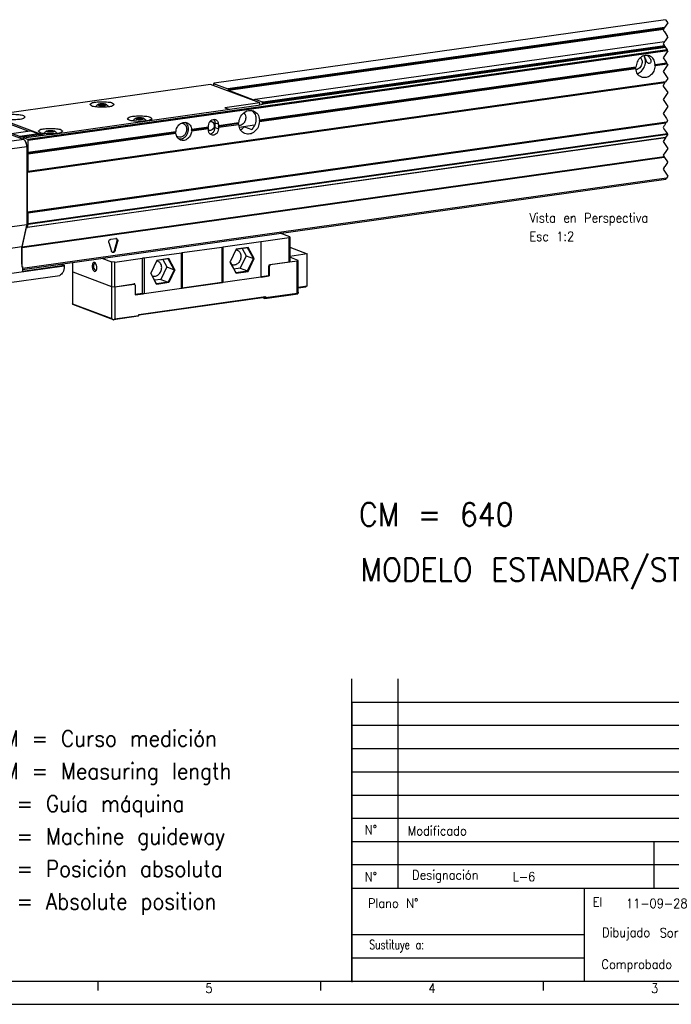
# Model space of a CAD drawing. Header units: inches. Extents: x -235 to 1816, y -109 to 485.
# Tile 10 of 25: x 343 to 484, y -109 to 103. Entities that reach past the tile are written whole.
import ezdxf

# ---------------------------------------------------------------- set-up
doc = ezdxf.new("R2010")
doc.units = ezdxf.units.IN
doc.layers.add('1', color=7, linetype='Continuous')
doc.styles.add('CONVERTER_11', font='txt.shx', dxfattribs={"width": 0.9})
doc.styles.add('CONVERTER_13', font='txt.shx', dxfattribs={"width": 0.72})

# ---------------------------------------------------------------- blocks, each defined once
blk = doc.blocks.new('A', base_point=(270.5, 214.12))
at = {"layer": '1', "color": 2, "insert": (337.018, -89.994), "char_height": 3.5, "attachment_point": 7, "line_spacing_factor": 1.20048, "style": 'CONVERTER_11'}
blk.add_mtext('CM = Curso medición\\PCM = Measuring length\\PG = Guía máquina\\PG = Machine guideway\\PP = Posición absoluta\\PP = Absolute position', dxfattribs=at)
blk = doc.blocks.new('L-6_CABEZA__12', base_point=(709.33, 76.01))
at = {"color": 7, "linetype": 'Continuous'}
for p, q in [((790.67, 109.66), (802.61, 111.34)), ((802.94, 111.66), (798.79, 113.22)), ((802.61, 111.34), (802.94, 111.66)), ((802.61, 100.78), (802.61, 111.34)), ((802.94, 111.66), (802.94, 101.1)), ((756.54, 104.87), (773.6, 107.27)), ((773.6, 107.27), (774.29, 107.23)), ((773.6, 107.27), (773.6, 92.04)), ((790.5, 109.51), (774.29, 107.23)), ((774.29, 92), (774.29, 107.23)), ((779.78, 106.35), (777.19, 100.87)), ((784.82, 106.99), (779.75, 106.28)), ((785.01, 107.08), (779.78, 106.35)), ((782.39, 106.65), (784.08, 103.54)), ((787.26, 102.35), (784.73, 106.98)), ((787.62, 102.29), (785.01, 107.08)), ((790.67, 109.66), (790.5, 109.51)), ((790.5, 109.51), (790.5, 94.28)), ((790.67, 94.43), (790.67, 109.66)), ((802.94, 107.16), (810.46, 104.33)), ((722, 102.43), (726.15, 100.87)), ((727.53, 100.79), (739.47, 102.47)), ((739.47, 87.24), (739.47, 102.47)), ((740.16, 102.43), (739.47, 102.47)), ((756.37, 104.71), (740.16, 102.43)), ((740.16, 102.43), (740.16, 87.2)), ((750.69, 102.2), (745.62, 101.49)), ((750.88, 102.29), (745.65, 101.55)), ((748.26, 101.86), (749.95, 98.75)), ((753.13, 97.55), (750.61, 102.19)), ((753.49, 97.49), (750.88, 102.29)), ((756.54, 104.87), (756.37, 104.71)), ((756.37, 89.48), (756.37, 104.71)), ((756.54, 104.87), (756.54, 89.64)), ((784.08, 103.54), (781.54, 98.18)), ((784.08, 103.54), (787.26, 102.35)), ((784.72, 96.98), (787.26, 102.35)), ((785.01, 96.76), (787.62, 102.29)), ((810.46, 104.33), (802.94, 103.27)), ((806.49, 101.53), (802.94, 102.86)), ((810.46, 90.61), (810.46, 104.33)), ((709.46, 96.59), (709.46, 100.67)), ((726.15, 100.87), (726.15, 90.31)), ((727.53, 100.79), (726.15, 100.87)), ((727.53, 90.23), (727.53, 100.79)), ((745.65, 101.55), (743.06, 96.08)), ((749.95, 98.75), (747.41, 93.38)), ((749.95, 98.75), (753.13, 97.55)), ((753.13, 97.55), (750.59, 92.18)), ((753.49, 97.49), (750.88, 91.97)), ((777.19, 100.87), (777.17, 100.82)), ((777.17, 100.82), (779.78, 96.03)), ((777.19, 100.87), (779.74, 96.18)), ((781.54, 98.18), (778.86, 97.8)), ((781.54, 98.18), (784.72, 96.98)), ((793.87, 99.56), (793.86, 99.07)), ((793.86, 94.88), (793.86, 99.07)), ((793.86, 99.07), (794, 99.02)), ((794.29, 99.62), (793.87, 99.56)), ((794.42, 99.57), (794, 99.02)), ((794, 99.02), (794, 94.83)), ((802.61, 100.78), (794.29, 99.62)), ((794.29, 99.62), (794.42, 99.57)), ((806.16, 101.22), (794.42, 99.57)), ((802.61, 100.78), (802.94, 101.1)), ((806.16, 101.22), (806.49, 101.53)), ((806.16, 87.49), (806.16, 101.22)), ((806.49, 87.81), (806.49, 101.53)), ((709.46, 96.76), (709.33, 96.64)), ((709.33, 96.64), (709.33, 82.91)), ((709.33, 96.64), (709.46, 96.59)), ((709.46, 96.59), (726.15, 90.31)), ((743.06, 96.08), (743.04, 96.03)), ((745.65, 91.23), (743.04, 96.03)), ((745.61, 91.38), (743.06, 96.08)), ((747.41, 93.38), (744.73, 93)), ((747.41, 93.38), (750.59, 92.18)), ((790.5, 94.28), (774.29, 92)), ((779.69, 96.27), (784.72, 96.98)), ((779.78, 96.03), (785.01, 96.76)), ((790.58, 94.36), (790.5, 94.28)), ((790.58, 94.36), (794, 94.83)), ((790.58, 94.36), (790.67, 94.43)), ((793.86, 94.88), (790.67, 94.43)), ((794, 94.83), (793.86, 94.88)), ((726.15, 90.31), (727.53, 90.23)), ((726.15, 90.31), (726.28, 90.26)), ((726.28, 76.54), (726.28, 90.26)), ((726.28, 90.26), (727.66, 90.18)), ((727.53, 90.23), (735.85, 91.4)), ((727.66, 90.18), (735.98, 91.35)), ((727.66, 90.18), (727.66, 76.46)), ((736.27, 91.46), (735.85, 91.4)), ((735.85, 91.4), (735.98, 91.35)), ((736.4, 90.93), (735.98, 91.35)), ((736.27, 91.06), (736.27, 91.46)), ((736.4, 90.93), (736.4, 86.74)), ((756.37, 89.48), (740.16, 87.2)), ((750.59, 92.18), (745.56, 91.48)), ((750.88, 91.97), (745.65, 91.23)), ((756.46, 89.56), (756.37, 89.48)), ((756.46, 89.56), (773.95, 92.02)), ((756.46, 89.56), (756.54, 89.64)), ((773.6, 92.04), (756.54, 89.64)), ((773.6, 92.04), (773.95, 92.02)), ((774.29, 92), (773.95, 92.02)), ((806.49, 90.05), (810.46, 90.61)), ((806.49, 89.7), (809.78, 90.16)), ((810.46, 90.61), (809.78, 90.16)), ((739.47, 87.24), (736.4, 86.81)), ((736.4, 86.74), (739.82, 87.22)), ((737.9, 78.29), (792.5, 85.96)), ((792.24, 85.57), (737.9, 77.94)), ((739.47, 87.24), (739.82, 87.22)), ((740.16, 87.2), (739.82, 87.22)), ((791.49, 85.47), (792.24, 85.19)), ((792.24, 85.19), (806.32, 87.16)), ((792.24, 85.57), (792.5, 85.96)), ((792.5, 85.57), (792.24, 85.19)), ((792.5, 85.57), (806.16, 87.49)), ((792.5, 85.96), (792.5, 85.57)), ((806.16, 87.49), (806.32, 87.16)), ((806.49, 87.81), (806.32, 87.16)), ((709.33, 82.91), (726.28, 76.54)), ((709.5, 82.58), (709.33, 82.91)), ((726.97, 76.01), (709.5, 82.58)), ((726.28, 76.54), (726.97, 76.01)), ((737.64, 77.51), (726.97, 76.01)), ((726.97, 76.01), (727.66, 76.46)), ((727.66, 76.46), (737.9, 77.9)), ((737.64, 77.51), (737.9, 77.9)), ((737.9, 77.9), (737.9, 78.29))]:
    blk.add_line(p, q, dxfattribs=at)
for centre, radius, start, end in [((784.74, 107.4), 0.412, 280.5282, 310.0126), ((750.61, 102.6), 0.412, 280.5282, 310.0126), ((779.41, 96.01), 0.37, 2.3911, 26.8973), ((745.28, 91.22), 0.37, 2.3911, 26.8973)]:
    blk.add_arc(centre, radius, start, end, dxfattribs=at)
for points, knots in [([(780.2, 106.01), (780.63, 105.74), (781.54, 105.18), (782.02, 103.51), (781.76, 101.79), (780.83, 100.34), (779.39, 99.41), (778.36, 99.56), (777.86, 99.63)], [0, 0, 0, 0, 1.483295, 3.100871, 4.842432, 6.583992, 8.172213, 9.627912, 9.627912, 9.627912, 9.627912]), ([(779.69, 106.14), (779.78, 106.13), (779.95, 106.1), (780.12, 106.04), (780.2, 106.01)], [0, 0, 0, 0, 0.2631897, 0.5272352, 0.5272352, 0.5272352, 0.5272352]), ([(787.26, 102.35), (787.31, 102.33), (787.43, 102.3), (787.55, 102.29), (787.62, 102.29)], [0, 0, 0, 0, 0.1549403, 0.3645464, 0.3645464, 0.3645464, 0.3645464]), ([(719.21, 100.39), (718.95, 100.55), (718.4, 100.89), (717.77, 99.76), (717.84, 98.61), (718.09, 97.48), (719, 96.57), (719.44, 97.05), (719.65, 97.27)], [0, 0, 0, 0, 0.77592, 1.671477, 3.00164, 4.331803, 5.22736, 6.00328, 6.00328, 6.00328, 6.00328]), ([(718.98, 100.33), (718.79, 100.17), (718.3, 99.75), (718.39, 98.68), (718.6, 97.63), (719.18, 97.37), (719.41, 97.26)], [0, 0, 0, 0, 0.718097, 1.837886, 2.957676, 3.675773, 3.675773, 3.675773, 3.675773]), ([(719.35, 100.22), (719.29, 100.26), (719.18, 100.33), (719.04, 100.33), (718.98, 100.33)], [0, 0, 0, 0, 0.2091486, 0.3945931, 0.3945931, 0.3945931, 0.3945931]), ([(719.87, 98.37), (719.84, 98.76), (719.79, 99.49), (719.39, 100.11), (719.21, 100.39)], [0, 0, 0, 0, 1.162215, 2.160109, 2.160109, 2.160109, 2.160109]), ([(719.41, 97.26), (719.47, 97.28), (719.6, 97.32), (719.69, 97.42), (719.73, 97.47)], [0, 0, 0, 0, 0.1853917, 0.3944685, 0.3944685, 0.3944685, 0.3944685]), ([(719.65, 97.27), (719.71, 97.43), (719.85, 97.78), (719.86, 98.16), (719.87, 98.37)], [0, 0, 0, 0, 0.519889, 1.125837, 1.125837, 1.125837, 1.125837]), ([(743.74, 94.83), (744.2, 94.76), (745.18, 94.61), (746.56, 95.43), (747.56, 96.76), (747.71, 97.88), (747.78, 98.44)], [0, 0, 0, 0, 1.385505, 2.888888, 4.541478, 6.212588, 6.212588, 6.212588, 6.212588]), ([(746.07, 101.22), (745.99, 101.25), (745.82, 101.3), (745.64, 101.33), (745.56, 101.35)], [0, 0, 0, 0, 0.2675836, 0.5334554, 0.5334554, 0.5334554, 0.5334554]), ([(747.78, 98.44), (747.7, 99.07), (747.56, 100.26), (746.55, 100.91), (746.07, 101.22)], [0, 0, 0, 0, 1.789135, 3.412567, 3.412567, 3.412567, 3.412567]), ([(753.13, 97.55), (753.18, 97.54), (753.3, 97.51), (753.42, 97.5), (753.49, 97.49)], [0, 0, 0, 0, 0.1549403, 0.3645464, 0.3645464, 0.3645464, 0.3645464]), ([(784.72, 96.98), (784.77, 96.95), (784.87, 96.9), (784.96, 96.81), (785.01, 96.76)], [0, 0, 0, 0, 0.1524098, 0.3588668, 0.3588668, 0.3588668, 0.3588668]), ([(750.88, 91.97), (750.83, 92.02), (750.75, 92.1), (750.64, 92.16), (750.59, 92.18)], [0, 0, 0, 0, 0.206457, 0.3588668, 0.3588668, 0.3588668, 0.3588668])]:
    blk.add_open_spline(points, degree=3, knots=knots, dxfattribs=at)
blk = doc.blocks.new('L-6_PERFIL__14', base_point=(638.92, 89.04))
at = {"color": 7, "linetype": 'Continuous'}
for p, q in [((964.73, 205.08), (770.31, 177.75)), ((964.28, 201.71), (776.29, 175.29)), ((776.42, 175), (964.05, 201.37)), ((776.55, 174.71), (963.82, 201.03)), ((788.03, 170.88), (964.23, 195.64)), ((965.34, 192.16), (690.17, 153.49)), ((690.3, 153.2), (965.53, 191.88)), ((964.73, 193.08), (791.41, 168.73)), ((964.23, 193.82), (791.46, 169.55)), ((791.54, 169.25), (964.42, 193.54)), ((960.25, 185.83), (965.11, 186.51)), ((789.75, 161.66), (951.74, 184.42)), ((951.9, 184.66), (789.9, 161.89)), ((789.9, 161.31), (951.9, 184.07)), ((960.1, 185.6), (965.23, 186.32)), ((965.46, 185.98), (960.25, 185.25)), ((690.03, 139.43), (964.46, 177.99)), ((690.2, 139.62), (964.59, 178.18)), ((964.72, 178.38), (690.3, 139.82)), ((768.84, 177.26), (674.13, 163.95)), ((789.96, 169.31), (768.84, 177.26)), ((770.31, 177.75), (770.15, 177.61)), ((770.15, 177.61), (776.29, 175.29)), ((770.15, 177.61), (770.15, 176.76)), ((776.55, 174.71), (787.77, 170.49)), ((787.77, 170.49), (787.8, 170.49)), ((787.99, 170.89), (788.03, 170.88)), ((788.03, 170.88), (791.03, 169.75)), ((791.03, 169.75), (791.03, 168.55)), ((789.37, 168.17), (701.06, 155.76)), ((720.58, 168.49), (721.31, 168.8)), ((721.38, 168.19), (720.58, 168.49)), ((721.31, 168.8), (722.85, 168.81)), ((721.31, 168.8), (721.31, 168.21)), ((722.91, 168.2), (721.38, 168.19)), ((722.85, 168.81), (722.85, 168.19)), ((722.85, 168.81), (723.65, 168.5)), ((723.65, 168.5), (722.91, 168.2)), ((789.96, 169.31), (775.03, 167.21)), ((775.03, 167.21), (777.07, 166.45)), ((789.96, 168.27), (789.96, 169.31)), ((791.45, 168.74), (791.41, 168.73)), ((791.54, 169.25), (791.54, 168.75)), ((665.44, 162.13), (688.39, 153.49)), ((674.13, 163.95), (695.41, 155.94)), ((690.23, 157.15), (679.71, 161.1)), ((690.03, 122.4), (965.18, 161.06)), ((965.13, 160.99), (690.17, 122.35)), ((736.75, 162.5), (737.48, 162.81)), ((737.55, 162.2), (736.75, 162.5)), ((737.48, 162.81), (739.01, 162.82)), ((737.48, 162.23), (737.48, 162.81)), ((739.08, 162.21), (737.55, 162.2)), ((739.01, 162.82), (739.01, 162.21)), ((739.01, 162.82), (739.81, 162.52)), ((739.81, 162.52), (739.08, 162.21)), ((683.12, 156.14), (691.19, 157.27)), ((690.3, 122.06), (964.9, 160.64)), ((753.87, 156.83), (690.3, 147.9)), ((694.19, 156.15), (691.19, 157.27)), ((698.35, 157.01), (699.09, 157.32)), ((699.15, 156.71), (698.35, 157.01)), ((699.09, 157.32), (700.62, 157.33)), ((699.09, 157.32), (699.09, 156.74)), ((700.69, 156.72), (699.15, 156.71)), ((700.62, 157.33), (700.62, 156.72)), ((700.62, 157.33), (701.42, 157.03)), ((701.42, 157.03), (700.69, 156.72)), ((760.53, 157.55), (767.78, 158.57)), ((760.68, 157.79), (760.53, 157.55)), ((767.94, 158.81), (760.68, 157.79)), ((760.68, 157.2), (767.94, 158.22)), ((767.78, 158.57), (767.94, 158.81)), ((767.94, 158.22), (767.78, 158.57)), ((767.94, 158.81), (767.94, 159.49)), ((767.94, 157.54), (767.94, 158.22)), ((770.8, 158.67), (770.8, 160.62)), ((772.2, 160.09), (770.8, 160.62)), ((770.8, 158.67), (772.2, 158.14)), ((780.79, 160.4), (772.05, 159.17)), ((772.2, 159.41), (772.05, 159.17)), ((772.05, 159.17), (772.2, 158.82)), ((780.96, 160.64), (772.2, 159.41)), ((772.2, 160.09), (772.2, 159.41)), ((772.2, 158.82), (780.96, 160.05)), ((772.2, 158.82), (772.2, 158.14)), ((787.8, 159.66), (781.19, 158.74)), ((783.42, 159.03), (781.19, 158.71)), ((783.42, 159.03), (786.55, 157.85)), ((688.39, 153.49), (670.47, 150.98)), ((686.64, 154.82), (683.12, 156.14)), ((694.79, 155.96), (686.64, 154.82)), ((686.78, 154.52), (694.97, 155.68)), ((686.78, 154.1), (686.78, 154.52)), ((688.08, 154.03), (688.08, 153.61)), ((688.21, 154.23), (688.17, 154.23)), ((688.21, 154.23), (697.98, 155.6)), ((690.17, 153.49), (688.21, 154.23)), ((964.64, 154.26), (689.89, 115.65)), ((964.71, 154.37), (689.97, 115.76)), ((690.14, 147.66), (753.7, 156.59)), ((690.29, 117.15), (965.56, 155.83)), ((690.3, 147.31), (753.87, 156.25)), ((965.51, 155.91), (690.3, 117.24)), ((690.3, 147.9), (690.3, 153.2)), ((694.97, 155.18), (694.97, 155.68)), ((695.41, 155.94), (695.41, 155.24)), ((756.62, 153.86), (755.17, 153.65)), ((671.78, 148.05), (689.7, 150.57)), ((689.69, 150.71), (689.78, 150.72)), ((689.7, 150.57), (689.7, 117)), ((689.78, 150.72), (689.78, 117.23)), ((687.69, 107.14), (964.13, 145.98)), ((964.07, 146.06), (687.7, 107.22)), ((690.3, 147.9), (690.14, 147.66)), ((690.3, 147.31), (690.14, 147.66)), ((690.3, 139.82), (690.3, 147.31)), ((965.11, 136.96), (687.85, 98)), ((687.85, 97.63), (964.84, 136.55)), ((690.03, 122.4), (690.03, 139.43)), ((690.13, 139.63), (690.17, 139.62)), ((690.17, 139.62), (690.2, 139.62)), ((690.17, 122.35), (690.03, 122.4)), ((690.3, 117.24), (690.3, 122.06)), ((664.95, 113.52), (689.7, 117)), ((689.7, 117), (687.51, 107.31)), ((689.78, 117.23), (687.59, 107.55)), ((687.7, 107.22), (689.63, 115.62)), ((689.89, 115.65), (689.63, 115.62)), ((689.78, 117.23), (689.7, 117.22)), ((689.97, 115.76), (690.29, 117.15)), ((690.29, 117.15), (690.3, 117.24)), ((725.87, 110.64), (728, 110.94)), ((687.51, 107.31), (669.59, 104.79)), ((687.51, 107.31), (687.51, 98.84)), ((687.59, 107.55), (687.56, 107.54)), ((687.59, 99.96), (687.59, 107.55)), ((687.69, 107.14), (687.7, 107.22)), ((687.69, 98.95), (687.69, 107.14)), ((725.06, 109.26), (726.12, 105.52)), ((727.49, 105.85), (728.56, 109.89)), ((727.75, 105.75), (728.82, 109.79)), ((728.82, 109.79), (728.56, 109.89)), ((727.49, 105.85), (727.75, 105.75)), ((705.76, 99.07), (662.76, 93.03)), ((687.51, 99.95), (687.59, 99.96)), ((687.51, 99.02), (687.69, 98.95)), ((687.51, 98.84), (687.85, 98.89)), ((687.69, 98.95), (687.85, 98.89)), ((687.85, 96.94), (705.76, 99.46)), ((687.85, 98.89), (687.85, 96.94)), ((704.44, 99.96), (705.76, 99.46)), ((705.76, 99.46), (705.76, 99.07)), ((660.85, 89.06), (703.85, 95.1))]:
    blk.add_line(p, q, dxfattribs=at)
at = {"color": 12, "linetype": 'Continuous'}
for p, q in [((965.62, 203.74), (964.28, 201.71)), ((964.73, 205.08), (965.62, 203.74)), ((963.82, 201.03), (963.62, 200.74)), ((963.62, 200.74), (963.68, 200.65)), ((963.68, 200.65), (964.02, 200.15)), ((964.05, 201.37), (963.82, 201.03)), ((964.02, 200.15), (964.05, 200.1)), ((964.05, 201.37), (964.28, 201.71)), ((964.05, 200.1), (965.25, 198.3)), ((963.96, 195.24), (963.62, 194.74)), ((963.97, 195.25), (963.96, 195.24)), ((964.23, 195.64), (963.97, 195.25)), ((964.24, 195.65), (964.23, 195.64)), ((964.48, 196.02), (964.24, 195.65)), ((965.62, 197.74), (964.48, 196.02)), ((965.25, 198.3), (965.52, 197.89)), ((965.6, 197.77), (965.52, 197.89)), ((965.6, 197.77), (965.62, 197.74)), ((963.62, 194.74), (964.23, 193.82)), ((965.62, 191.74), (963.62, 188.74)), ((964.42, 193.54), (964.23, 193.82)), ((964.42, 193.54), (964.73, 193.08)), ((964.73, 193.08), (965.34, 192.16)), ((965.34, 192.16), (965.4, 192.07)), ((965.49, 191.94), (965.4, 192.07)), ((965.53, 191.88), (965.49, 191.94)), ((965.53, 191.88), (965.62, 191.74)), ((963.62, 188.74), (964.64, 187.21)), ((964.64, 187.21), (965.11, 186.51)), ((965.11, 186.51), (965.23, 186.32)), ((965.62, 185.74), (963.62, 182.74)), ((963.62, 182.74), (965.62, 179.74)), ((965.23, 186.32), (965.46, 185.98)), ((965.46, 185.98), (965.62, 185.74)), ((964.46, 177.99), (963.62, 176.74)), ((964.59, 178.18), (964.46, 177.99)), ((964.59, 178.18), (964.6, 178.2)), ((964.6, 178.2), (964.72, 178.38)), ((965.62, 179.74), (964.72, 178.38)), ((963.62, 176.74), (963.73, 176.57)), ((965.62, 173.74), (963.62, 170.74)), ((963.73, 176.57), (963.75, 176.55)), ((963.75, 176.55), (965.62, 173.74)), ((963.62, 170.74), (965.62, 167.74)), ((965.62, 167.74), (963.62, 164.74)), ((963.62, 164.74), (965.07, 162.57)), ((965.13, 160.99), (964.9, 160.64)), ((965.07, 162.57), (965.4, 162.07)), ((965.18, 161.06), (965.13, 160.99)), ((965.38, 161.37), (965.18, 161.06)), ((965.44, 161.46), (965.38, 161.37)), ((965.43, 162.03), (965.4, 162.07)), ((965.43, 162.03), (965.62, 161.74)), ((965.62, 161.74), (965.44, 161.46)), ((963.98, 159.27), (963.62, 158.74)), ((963.62, 158.74), (964.3, 157.72)), ((963.98, 159.27), (964.07, 159.41)), ((964.2, 159.6), (964.07, 159.41)), ((964.21, 159.61), (964.2, 159.6)), ((964.9, 160.64), (964.21, 159.61)), ((964.3, 157.72), (965.51, 155.91)), ((964.64, 154.26), (963.62, 152.74)), ((963.62, 152.74), (965.62, 149.74)), ((964.71, 154.37), (964.64, 154.26)), ((964.78, 154.47), (964.71, 154.37)), ((964.89, 154.63), (964.78, 154.47)), ((965.62, 155.74), (964.89, 154.63)), ((965.56, 155.83), (965.51, 155.91)), ((965.56, 155.83), (965.62, 155.74)), ((964.77, 148.44), (963.62, 146.74)), ((965.62, 149.74), (964.77, 148.44)), ((963.62, 146.74), (964.07, 146.06)), ((964.07, 146.06), (964.13, 145.98)), ((964.13, 145.98), (964.23, 145.83)), ((964.29, 145.73), (964.23, 145.83)), ((964.29, 145.73), (965.51, 143.91)), ((964.18, 141.57), (963.62, 140.74)), ((963.62, 140.74), (965.62, 137.74)), ((964.18, 141.57), (964.41, 141.92)), ((965.54, 143.6), (964.41, 141.92)), ((965.51, 143.91), (965.62, 143.74)), ((965.62, 143.74), (965.54, 143.6)), ((964.84, 136.55), (965.11, 136.96)), ((965.62, 137.74), (965.11, 136.96))]:
    blk.add_line(p, q, dxfattribs=at)
at = {"color": 7, "linetype": 'Continuous'}
for centre, radius, start, end in [((790.24, 167.55), 2.35, 58.5294, 70.3413), ((722.11, 165.25), 3.72, 113.1175, 141.0165), ((722.11, 165.25), 3.72, 38.9838, 66.8872), ((738.28, 159.27), 3.72, 113.1175, 142.7148), ((738.28, 159.27), 3.72, 37.2856, 66.8872), ((699.89, 153.78), 3.72, 113.1346, 141.0194), ((699.89, 153.78), 3.72, 38.9838, 66.8848), ((696.05, 161.21), 5.39, 249.7781, 256.5277), ((689.72, 115.63), 0.0967, 36.1095, 92.8539), ((689.88, 115.75), 0.0967, 216.1095, 272.8539), ((728.11, 110.23), 0.716, 69.659, 98.2691)]:
    blk.add_arc(centre, radius, start, end, dxfattribs=at)
for points, knots in [([(957.8, 189.54), (957.13, 189.66), (955.75, 189.91), (953.77, 188.8), (952.31, 186.98), (952.04, 185.44), (951.9, 184.66)], [0, 0, 0, 0, 1.973962, 4.107375, 6.408425, 8.750096, 8.750096, 8.750096, 8.750096]), ([(953.97, 188.77), (954.18, 188.4), (954.64, 187.63), (954.6, 186.01), (953.82, 184.24), (952.57, 183.72), (951.97, 183.47)], [0, 0, 0, 0, 1.261319, 2.653249, 4.710979, 6.60228, 6.60228, 6.60228, 6.60228]), ([(952.54, 181.9), (952.86, 182.03), (953.52, 182.29), (954.74, 183.26), (955.88, 185.02), (956.18, 187.1), (955.91, 188.64), (955.59, 189.27), (955.43, 189.57)], [0, 0, 0, 0, 1.024419, 2.110527, 4.620423, 7.130318, 8.21646, 9.24091, 9.24091, 9.24091, 9.24091]), ([(957.71, 186.23), (957.65, 186.23), (957.54, 186.22), (957.29, 186.29), (956.98, 186.52), (956.68, 186.94), (956.44, 187.4), (956.24, 187.86), (956.07, 188.28), (955.92, 188.68), (955.77, 189.04), (955.64, 189.34), (955.56, 189.52), (955.52, 189.6)], [0, 0, 0, 0, 0.165771, 0.338712, 0.763926, 1.280655, 1.885609, 2.327561, 2.784731, 3.232748, 3.632303, 3.944452, 4.215232, 4.215232, 4.215232, 4.215232]), ([(956.71, 189.75), (956.83, 189.67), (957.08, 189.5), (957.47, 189.17), (957.87, 188.73), (958.18, 188.24), (958.35, 187.79), (958.42, 187.42), (958.41, 187.06), (958.31, 186.7), (958.1, 186.37), (957.83, 186.28), (957.71, 186.23)], [0, 0, 0, 0, 0.445088, 0.893871, 1.5437, 2.221786, 2.609381, 2.995512, 3.350634, 3.668606, 4.098845, 4.482148, 4.482148, 4.482148, 4.482148]), ([(960.25, 185.83), (960.1, 186.67), (959.83, 188.27), (958.46, 189.13), (957.8, 189.54)], [0, 0, 0, 0, 2.424005, 4.637799, 4.637799, 4.637799, 4.637799]), ([(951.74, 184.42), (951.74, 184.43), (951.76, 184.45), (951.78, 184.48), (951.8, 184.51), (951.82, 184.54), (951.84, 184.57), (951.86, 184.6), (951.88, 184.63), (951.89, 184.65), (951.9, 184.66)], [0, 0, 0, 0, 0.0351958, 0.0705588, 0.1060869, 0.1417779, 0.1776297, 0.2136399, 0.2498062, 0.2861265, 0.2861265, 0.2861265, 0.2861265]), ([(951.9, 184.07), (951.89, 184.1), (951.86, 184.16), (951.82, 184.25), (951.78, 184.33), (951.75, 184.39), (951.74, 184.42)], [0, 0, 0, 0, 0.0969652, 0.1936967, 0.2879738, 0.3864052, 0.3864052, 0.3864052, 0.3864052]), ([(954.35, 180.37), (953.69, 180.77), (952.32, 181.63), (952.04, 183.23), (951.9, 184.07)], [0, 0, 0, 0, 2.213795, 4.6378, 4.6378, 4.6378, 4.6378]), ([(960.25, 185.25), (960.11, 184.47), (959.84, 182.92), (958.38, 181.1), (956.4, 179.99), (955.01, 180.24), (954.35, 180.37)], [0, 0, 0, 0, 2.341671, 4.642722, 6.776135, 8.750097, 8.750097, 8.750097, 8.750097]), ([(960.1, 185.6), (960.1, 185.61), (960.12, 185.63), (960.14, 185.66), (960.16, 185.69), (960.17, 185.71), (960.19, 185.74), (960.21, 185.77), (960.23, 185.8), (960.24, 185.82), (960.25, 185.83)], [0, 0, 0, 0, 0.0350306, 0.069898, 0.1046, 0.1391346, 0.1734998, 0.2076936, 0.241714, 0.2755592, 0.2755592, 0.2755592, 0.2755592]), ([(960.25, 185.25), (960.24, 185.28), (960.21, 185.33), (960.17, 185.42), (960.14, 185.51), (960.11, 185.57), (960.1, 185.6)], [0, 0, 0, 0, 0.095052, 0.1904163, 0.2879718, 0.3820305, 0.3820305, 0.3820305, 0.3820305]), ([(776.29, 175.29), (776.33, 175.26), (776.41, 175.18), (776.42, 175.07), (776.42, 175)], [0, 0, 0, 0, 0.1404466, 0.3307002, 0.3307002, 0.3307002, 0.3307002]), ([(776.42, 175), (776.43, 174.94), (776.44, 174.82), (776.52, 174.74), (776.55, 174.71)], [0, 0, 0, 0, 0.1902536, 0.3307002, 0.3307002, 0.3307002, 0.3307002]), ([(716.86, 168.6), (717.08, 168.82), (717.74, 169.5), (718.71, 169.58), (719.37, 169.63)], [0, 0, 0, 0, 0.893617, 2.786319, 2.786319, 2.786319, 2.786319]), ([(719.37, 169.63), (720.26, 169.72), (722.03, 169.89), (724.42, 169.66), (726.42, 169.53), (727.13, 168.83), (727.36, 168.6)], [0, 0, 0, 0, 2.645362, 5.316307, 7.32783, 8.271474, 8.271474, 8.271474, 8.271474]), ([(787.8, 170.49), (787.83, 170.51), (787.89, 170.55), (787.9, 170.64), (787.9, 170.69)], [0, 0, 0, 0, 0.0922383, 0.2320873, 0.2320873, 0.2320873, 0.2320873]), ([(787.9, 170.69), (787.9, 170.74), (787.9, 170.82), (787.97, 170.87), (787.99, 170.89)], [0, 0, 0, 0, 0.1398491, 0.2320873, 0.2320873, 0.2320873, 0.2320873]), ([(791.46, 169.55), (791.48, 169.52), (791.52, 169.47), (791.53, 169.38), (791.54, 169.3), (791.54, 169.26), (791.54, 169.25)], [0, 0, 0, 0, 0.0802075, 0.2056134, 0.2625623, 0.3166426, 0.3166426, 0.3166426, 0.3166426]), ([(727.36, 168.6), (727.14, 168.38), (726.44, 167.68), (724.48, 167.55), (722.11, 167.31), (719.74, 167.55), (717.78, 167.68), (717.09, 168.38), (716.86, 168.6)], [0, 0, 0, 0, 0.926812, 2.898496, 5.52847, 8.158445, 10.130128, 11.056941, 11.056941, 11.056941, 11.056941]), ([(720.65, 168.68), (720.56, 168.59), (720.32, 168.34), (721.24, 168.16), (721.92, 168.09), (722.62, 168.14), (722.98, 168.17)], [0, 0, 0, 0, 0.299499, 0.842161, 1.815341, 2.855944, 2.855944, 2.855944, 2.855944]), ([(723.57, 168.68), (723.37, 168.73), (722.89, 168.86), (722.11, 168.88), (721.33, 168.86), (720.85, 168.73), (720.65, 168.68)], [0, 0, 0, 0, 0.627748, 1.480688, 2.333627, 2.961375, 2.961375, 2.961375, 2.961375]), ([(722.98, 168.17), (723.35, 168.19), (723.88, 168.22), (723.64, 168.57), (723.57, 168.68)], [0, 0, 0, 0, 0.770305, 1.08401, 1.08401, 1.08401, 1.08401]), ([(780.96, 160.64), (781.1, 161.47), (781.39, 163.14), (782.95, 165.09), (785.08, 166.28), (786.56, 166.02), (787.28, 165.89)], [0, 0, 0, 0, 2.513786, 4.984978, 7.276168, 9.39562, 9.39562, 9.39562, 9.39562]), ([(786.46, 166.09), (786.93, 165.66), (787.91, 164.76), (788.48, 162.54), (788.2, 160), (787.1, 158.57), (786.55, 157.85)], [0, 0, 0, 0, 1.878044, 3.922161, 6.581347, 9.247296, 9.247296, 9.247296, 9.247296]), ([(787.28, 165.89), (787.98, 165.45), (789.46, 164.52), (789.75, 162.8), (789.9, 161.89)], [0, 0, 0, 0, 2.38092, 4.98907, 4.98907, 4.98907, 4.98907]), ([(791.41, 168.73), (791.14, 168.61), (790.48, 168.34), (789.78, 168.23), (789.37, 168.17)], [0, 0, 0, 0, 0.881444, 2.120135, 2.120135, 2.120135, 2.120135]), ([(688.97, 163.21), (688.74, 162.98), (688.05, 162.29), (686.09, 162.15), (683.72, 161.91), (681.35, 162.15), (679.39, 162.29), (678.69, 162.98), (678.47, 163.21)], [0, 0, 0, 0, 0.926812, 2.898496, 5.52847, 8.158445, 10.130128, 11.056941, 11.056941, 11.056941, 11.056941]), ([(680.98, 164.24), (681.86, 164.32), (683.64, 164.5), (686.03, 164.27), (688.02, 164.14), (688.74, 163.43), (688.97, 163.21)], [0, 0, 0, 0, 2.645362, 5.316307, 7.32783, 8.271474, 8.271474, 8.271474, 8.271474]), ([(733.03, 162.52), (733.25, 162.74), (733.95, 163.44), (735.91, 163.58), (738.28, 163.82), (740.65, 163.58), (742.61, 163.44), (743.31, 162.74), (743.53, 162.52)], [0, 0, 0, 0, 0.926812, 2.898496, 5.52847, 8.158445, 10.130128, 11.056941, 11.056941, 11.056941, 11.056941]), ([(741.02, 161.49), (740.14, 161.4), (738.36, 161.23), (735.97, 161.46), (733.98, 161.59), (733.26, 162.3), (733.03, 162.52)], [0, 0, 0, 0, 2.645362, 5.316307, 7.32783, 8.271474, 8.271474, 8.271474, 8.271474]), ([(736.82, 162.69), (736.73, 162.61), (736.49, 162.36), (737.4, 162.18), (738.09, 162.11), (738.79, 162.16), (739.15, 162.19)], [0, 0, 0, 0, 0.299499, 0.842161, 1.815341, 2.855944, 2.855944, 2.855944, 2.855944]), ([(739.74, 162.69), (739.54, 162.75), (739.06, 162.88), (738.28, 162.9), (737.5, 162.88), (737.02, 162.75), (736.82, 162.69)], [0, 0, 0, 0, 0.627748, 1.480688, 2.333627, 2.961375, 2.961375, 2.961375, 2.961375]), ([(739.15, 162.19), (739.52, 162.21), (740.05, 162.24), (739.81, 162.59), (739.74, 162.69)], [0, 0, 0, 0, 0.770305, 1.08401, 1.08401, 1.08401, 1.08401]), ([(743.53, 162.52), (743.32, 162.3), (742.65, 161.63), (741.68, 161.55), (741.02, 161.49)], [0, 0, 0, 0, 0.893617, 2.786319, 2.786319, 2.786319, 2.786319]), ([(753.87, 156.83), (753.99, 157.46), (754.22, 158.71), (755.41, 160.18), (757.02, 161.06), (758.14, 160.86), (758.68, 160.76)], [0, 0, 0, 0, 1.899013, 3.762539, 5.490243, 7.090082, 7.090082, 7.090082, 7.090082]), ([(767.94, 159.49), (767.99, 159.9), (768.1, 160.72), (768.84, 161.71), (769.87, 162.32), (770.6, 162.19), (770.95, 162.13)], [0, 0, 0, 0, 1.228758, 2.443897, 3.57094, 4.610121, 4.610121, 4.610121, 4.610121]), ([(768.54, 161.27), (768.68, 161.29), (768.96, 161.33), (769.23, 161.25), (769.37, 161.22)], [0, 0, 0, 0, 0.4165214, 0.8359669, 0.8359669, 0.8359669, 0.8359669]), ([(769.37, 161.22), (769.65, 161.03), (770.24, 160.65), (770.33, 159.95), (770.37, 159.58)], [0, 0, 0, 0, 0.95496, 2.007392, 2.007392, 2.007392, 2.007392]), ([(770.8, 160.62), (770.77, 160.93), (770.72, 161.53), (770.36, 162), (770.19, 162.23)], [0, 0, 0, 0, 0.917991, 1.75973, 1.75973, 1.75973, 1.75973]), ([(770.95, 162.13), (771.3, 161.9), (772.04, 161.43), (772.15, 160.55), (772.2, 160.09)], [0, 0, 0, 0, 1.1937, 2.509241, 2.509241, 2.509241, 2.509241]), ([(783.11, 165.02), (783.32, 164.77), (783.75, 164.24), (784.03, 163.03), (783.82, 161.58), (783.02, 160.35), (782.01, 159.62), (781.34, 159.51), (781.02, 159.45)], [0, 0, 0, 0, 0.966318, 2.012059, 3.625563, 5.239068, 6.28465, 7.250829, 7.250829, 7.250829, 7.250829]), ([(789.9, 161.31), (789.76, 160.47), (789.47, 158.81), (787.91, 156.85), (785.78, 155.66), (784.3, 155.93), (783.58, 156.06)], [0, 0, 0, 0, 2.513787, 4.984979, 7.276169, 9.395621, 9.395621, 9.395621, 9.395621]), ([(789.9, 161.89), (789.88, 161.85), (789.83, 161.78), (789.78, 161.7), (789.75, 161.66)], [0, 0, 0, 0, 0.1367399, 0.2758966, 0.2758966, 0.2758966, 0.2758966]), ([(789.75, 161.66), (789.78, 161.6), (789.83, 161.49), (789.88, 161.37), (789.9, 161.31)], [0, 0, 0, 0, 0.1915603, 0.3821595, 0.3821595, 0.3821595, 0.3821595]), ([(694.64, 157.13), (694.86, 157.35), (695.56, 158.04), (697.52, 158.18), (699.89, 158.42), (702.26, 158.18), (704.21, 158.04), (704.91, 157.35), (705.14, 157.13)], [0, 0, 0, 0, 0.926812, 2.898496, 5.52847, 8.158445, 10.130128, 11.056941, 11.056941, 11.056941, 11.056941]), ([(702.62, 156.1), (701.74, 156.01), (699.97, 155.83), (697.58, 156.06), (695.58, 156.2), (694.86, 156.9), (694.64, 157.13)], [0, 0, 0, 0, 2.645362, 5.316307, 7.32783, 8.271474, 8.271474, 8.271474, 8.271474]), ([(700.75, 156.69), (700.53, 156.67), (700.1, 156.63), (699.48, 156.64), (698.92, 156.69), (698.55, 156.8), (698.22, 156.89), (698.24, 157.09), (698.33, 157.16), (698.39, 157.18), (698.42, 157.2)], [0, 0, 0, 0, 0.655854, 1.301691, 1.863685, 2.301269, 2.562212, 2.705157, 2.787923, 2.897674, 2.897674, 2.897674, 2.897674]), ([(698.42, 157.2), (698.51, 157.23), (698.7, 157.3), (698.9, 157.33), (699.02, 157.35)], [0, 0, 0, 0, 0.2606651, 0.6152694, 0.6152694, 0.6152694, 0.6152694]), ([(699.02, 157.35), (699.16, 157.36), (699.45, 157.39), (699.89, 157.41), (700.28, 157.39), (700.6, 157.37), (700.87, 157.33), (701.1, 157.28), (701.25, 157.24), (701.33, 157.21), (701.34, 157.2), (701.35, 157.2)], [0, 0, 0, 0, 0.434445, 0.876477, 1.301967, 1.596695, 1.864114, 2.100345, 2.302073, 2.327054, 2.350973, 2.350973, 2.350973, 2.350973]), ([(701.35, 157.2), (701.43, 157.17), (701.56, 157.12), (701.51, 156.87), (701.17, 156.78), (700.91, 156.73), (700.75, 156.69)], [0, 0, 0, 0, 0.224037, 0.35849, 0.647949, 1.163475, 1.163475, 1.163475, 1.163475]), ([(705.14, 157.13), (704.92, 156.91), (704.26, 156.23), (703.29, 156.15), (702.62, 156.1)], [0, 0, 0, 0, 0.893617, 2.786319, 2.786319, 2.786319, 2.786319]), ([(753.7, 156.59), (753.71, 156.6), (753.72, 156.62), (753.74, 156.65), (753.76, 156.68), (753.78, 156.71), (753.81, 156.74), (753.83, 156.77), (753.85, 156.8), (753.86, 156.82), (753.87, 156.83)], [0, 0, 0, 0, 0.0352235, 0.0706526, 0.1062839, 0.1421144, 0.1781405, 0.2143588, 0.250766, 0.2873583, 0.2873583, 0.2873583, 0.2873583]), ([(758.53, 157.92), (758.47, 157.4), (758.33, 156.38), (757.41, 155.15), (756.12, 154.38), (755.2, 154.54), (754.77, 154.62)], [0, 0, 0, 0, 1.535947, 3.054871, 4.463675, 5.762651, 5.762651, 5.762651, 5.762651]), ([(760.68, 157.2), (760.56, 156.57), (760.32, 155.32), (759.13, 153.86), (757.52, 152.97), (756.4, 153.17), (755.87, 153.27)], [0, 0, 0, 0, 1.899014, 3.762539, 5.490244, 7.090084, 7.090084, 7.090084, 7.090084]), ([(756.29, 160.61), (756.41, 160.6), (756.64, 160.58), (756.86, 160.51), (756.97, 160.47)], [0, 0, 0, 0, 0.342631, 0.6870912, 0.6870912, 0.6870912, 0.6870912]), ([(756.62, 153.86), (757.29, 154.29), (758.66, 155.18), (759.4, 157.44), (759.2, 159.58), (758.35, 160.49), (757.94, 160.93)], [0, 0, 0, 0, 2.323846, 4.77585, 6.705382, 8.444399, 8.444399, 8.444399, 8.444399]), ([(756.97, 160.47), (757.41, 160.19), (758.33, 159.59), (758.46, 158.5), (758.53, 157.92)], [0, 0, 0, 0, 1.492125, 3.136551, 3.136551, 3.136551, 3.136551]), ([(758.68, 160.76), (759.21, 160.43), (760.32, 159.75), (760.55, 158.46), (760.68, 157.79)], [0, 0, 0, 0, 1.784032, 3.734542, 3.734542, 3.734542, 3.734542]), ([(760.53, 157.55), (760.56, 157.5), (760.61, 157.38), (760.65, 157.26), (760.68, 157.2)], [0, 0, 0, 0, 0.191412, 0.3815801, 0.3815801, 0.3815801, 0.3815801]), ([(769.19, 155.5), (768.84, 155.73), (768.1, 156.2), (767.99, 157.08), (767.94, 157.54)], [0, 0, 0, 0, 1.1937, 2.509241, 2.509241, 2.509241, 2.509241]), ([(770.37, 159.58), (770.33, 159.25), (770.24, 158.6), (769.65, 157.81), (768.83, 157.32), (768.24, 157.42), (767.96, 157.47)], [0, 0, 0, 0, 0.983006, 1.955118, 2.856752, 3.688097, 3.688097, 3.688097, 3.688097]), ([(768.55, 155.92), (768.77, 155.97), (769.24, 156.05), (769.98, 156.56), (770.64, 157.44), (770.74, 158.26), (770.8, 158.67)], [0, 0, 0, 0, 0.679554, 1.409388, 2.624528, 3.853285, 3.853285, 3.853285, 3.853285]), ([(772.2, 158.14), (772.15, 157.73), (772.05, 156.91), (771.31, 155.92), (770.27, 155.31), (769.54, 155.44), (769.19, 155.5)], [0, 0, 0, 0, 1.228758, 2.443897, 3.57094, 4.610121, 4.610121, 4.610121, 4.610121]), ([(780.79, 160.4), (780.8, 160.41), (780.81, 160.43), (780.83, 160.46), (780.85, 160.49), (780.87, 160.52), (780.89, 160.55), (780.92, 160.58), (780.94, 160.61), (780.95, 160.63), (780.96, 160.64)], [0, 0, 0, 0, 0.0351879, 0.0705318, 0.1060297, 0.1416798, 0.1774802, 0.2134289, 0.2495239, 0.2857633, 0.2857633, 0.2857633, 0.2857633]), ([(780.96, 160.05), (780.94, 160.08), (780.92, 160.14), (780.87, 160.23), (780.83, 160.31), (780.81, 160.37), (780.79, 160.4)], [0, 0, 0, 0, 0.0969041, 0.1935877, 0.2924618, 0.3862464, 0.3862464, 0.3862464, 0.3862464]), ([(783.58, 156.06), (782.88, 156.5), (781.4, 157.42), (781.11, 159.15), (780.96, 160.05)], [0, 0, 0, 0, 2.38092, 4.989071, 4.989071, 4.989071, 4.989071]), ([(781.57, 157.84), (781.9, 157.98), (782.59, 158.27), (783.14, 158.77), (783.42, 159.03)], [0, 0, 0, 0, 1.076408, 2.216442, 2.216442, 2.216442, 2.216442]), ([(686.78, 154.52), (686.77, 154.59), (686.76, 154.71), (686.68, 154.78), (686.64, 154.82)], [0, 0, 0, 0, 0.1902536, 0.3307002, 0.3307002, 0.3307002, 0.3307002]), ([(688.17, 154.23), (688.15, 154.21), (688.08, 154.17), (688.08, 154.08), (688.08, 154.03)], [0, 0, 0, 0, 0.0922383, 0.2320873, 0.2320873, 0.2320873, 0.2320873]), ([(689.7, 150.57), (689.68, 150.9), (689.64, 151.54), (689.36, 152.4), (688.98, 153.12), (688.57, 153.38), (688.39, 153.49)], [0, 0, 0, 0, 0.973484, 1.912657, 2.719015, 3.34191, 3.34191, 3.34191, 3.34191]), ([(689.78, 150.72), (689.75, 151.1), (689.7, 151.8), (689.35, 152.41), (689.19, 152.69)], [0, 0, 0, 0, 1.122425, 2.087648, 2.087648, 2.087648, 2.087648]), ([(690.3, 153.2), (690.29, 153.27), (690.28, 153.38), (690.2, 153.46), (690.17, 153.49)], [0, 0, 0, 0, 0.1902536, 0.3307002, 0.3307002, 0.3307002, 0.3307002]), ([(694.97, 155.68), (694.96, 155.74), (694.94, 155.86), (694.84, 155.93), (694.79, 155.96)], [0, 0, 0, 0, 0.1904785, 0.3518192, 0.3518192, 0.3518192, 0.3518192]), ([(695.41, 155.94), (695.7, 155.85), (696.35, 155.65), (697.03, 155.57), (697.4, 155.52)], [0, 0, 0, 0, 0.914342, 2.043411, 2.043411, 2.043411, 2.043411]), ([(701.06, 155.76), (700.57, 155.71), (699.54, 155.59), (698.51, 155.6), (697.98, 155.6)], [0, 0, 0, 0, 1.489407, 3.087921, 3.087921, 3.087921, 3.087921]), ([(753.87, 156.25), (753.86, 156.27), (753.83, 156.33), (753.78, 156.42), (753.74, 156.51), (753.72, 156.57), (753.7, 156.59)], [0, 0, 0, 0, 0.09717, 0.1940647, 0.2906933, 0.3869478, 0.3869478, 0.3869478, 0.3869478]), ([(755.87, 153.27), (755.34, 153.6), (754.23, 154.28), (753.99, 155.57), (753.87, 156.25)], [0, 0, 0, 0, 1.784033, 3.734544, 3.734544, 3.734544, 3.734544]), ([(754.77, 154.62), (754.66, 154.67), (754.45, 154.75), (754.26, 154.89), (754.17, 154.96)], [0, 0, 0, 0, 0.344437, 0.6870446, 0.6870446, 0.6870446, 0.6870446]), ([(756.02, 153.77), (755.92, 153.75), (755.71, 153.7), (755.5, 153.69), (755.4, 153.68)], [0, 0, 0, 0, 0.3196063, 0.634629, 0.634629, 0.634629, 0.634629]), ([(690.2, 139.62), (690.23, 139.64), (690.29, 139.68), (690.29, 139.77), (690.3, 139.82)], [0, 0, 0, 0, 0.0922382, 0.2320873, 0.2320873, 0.2320873, 0.2320873]), ([(690.03, 139.43), (690.04, 139.48), (690.04, 139.56), (690.1, 139.61), (690.13, 139.63)], [0, 0, 0, 0, 0.1398491, 0.2320873, 0.2320873, 0.2320873, 0.2320873]), ([(690.3, 122.06), (690.29, 122.12), (690.28, 122.24), (690.2, 122.32), (690.17, 122.35)], [0, 0, 0, 0, 0.1902536, 0.3307002, 0.3307002, 0.3307002, 0.3307002]), ([(689.63, 115.62), (689.64, 115.64), (689.65, 115.7), (689.7, 115.72), (689.72, 115.73)], [0, 0, 0, 0, 0.0856648, 0.1479786, 0.1479786, 0.1479786, 0.1479786]), ([(689.89, 115.65), (689.9, 115.66), (689.95, 115.68), (689.96, 115.73), (689.97, 115.76)], [0, 0, 0, 0, 0.0627008, 0.1490536, 0.1490536, 0.1490536, 0.1490536]), ([(725.06, 109.26), (725.03, 109.41), (724.99, 109.72), (725.16, 110.16), (725.45, 110.51), (725.73, 110.6), (725.87, 110.64)], [0, 0, 0, 0, 0.447659, 0.91176, 1.362478, 1.779199, 1.779199, 1.779199, 1.779199]), ([(728.56, 109.89), (728.58, 110.11), (728.64, 110.51), (728.35, 110.8), (728.22, 110.94)], [0, 0, 0, 0, 0.614032, 1.157963, 1.157963, 1.157963, 1.157963]), ([(728.35, 110.9), (728.53, 110.78), (728.9, 110.5), (728.84, 110.04), (728.82, 109.79)], [0, 0, 0, 0, 0.604672, 1.288823, 1.288823, 1.288823, 1.288823]), ([(726.58, 104.99), (726.48, 105.05), (726.26, 105.17), (726.17, 105.4), (726.12, 105.52)], [0, 0, 0, 0, 0.3506712, 0.7242296, 0.7242296, 0.7242296, 0.7242296]), ([(726.46, 105.05), (726.69, 105.08), (727.18, 105.15), (727.38, 105.6), (727.49, 105.85)], [0, 0, 0, 0, 0.649711, 1.390623, 1.390623, 1.390623, 1.390623]), ([(727.75, 105.75), (727.63, 105.48), (727.39, 104.97), (726.84, 104.98), (726.58, 104.99)], [0, 0, 0, 0, 0.810104, 1.517652, 1.517652, 1.517652, 1.517652]), ([(687.59, 99.96), (687.58, 99.9), (687.58, 99.78), (687.53, 99.68), (687.51, 99.64)], [0, 0, 0, 0, 0.1866273, 0.3351347, 0.3351347, 0.3351347, 0.3351347]), ([(705.76, 99.07), (705.74, 98.07), (705.71, 96.4), (704.38, 95.47), (703.85, 95.1)], [0, 0, 0, 0, 2.796981, 4.641747, 4.641747, 4.641747, 4.641747])]:
    blk.add_open_spline(points, degree=3, knots=knots, dxfattribs=at)
blk.add_open_spline([(767.96, 157.47), (767.96, 157.47), (767.95, 157.48), (767.94, 157.48), (767.94, 157.48)], degree=3, dxfattribs=at)
blk = doc.blocks.new('L-6__15', base_point=(638.92, 76.01))
for name, p in [('L-6_PERFIL__14', (638.92, 89.04)), ('L-6_CABEZA__12', (709.33, 76.01))]:
    blk.add_blockref(name, p)
blk = doc.blocks.new('A1', base_point=(967.84, 157.24))
blk.add_blockref('L-6__15', (638.92, 76.01))
at = {"layer": '1', "color": 2, "insert": (906.11, 109.85), "char_height": 4, "attachment_point": 7, "line_spacing_factor": 1.20048, "style": 'CONVERTER_11'}
blk.add_mtext('Vista en Perspectiva\\PEsc 1:2', dxfattribs=at)
blk = doc.blocks.new('Marco_a1', base_point=(184.81, 187.78))
at = {"layer": '1', "color": 7, "linetype": 'Continuous'}
for p, q in [((414.81, -104.22), (414.81, -39.22)), ((424.81, -84.22), (424.81, -39.22)), ((414.81, -74.22), (599.81, -74.22)), ((479.81, -74.22), (479.81, -84.22)), ((414.81, -84.22), (599.81, -84.22)), ((464.81, -84.22), (464.81, -94.22)), ((414.81, -94.22), (464.81, -94.22)), ((464.81, -94.22), (464.81, -99.22)), ((464.81, -99.22), (464.81, -104.22)), ((-215.19, -104.22), (599.81, -104.22))]:
    blk.add_line(p, q, dxfattribs=at)
at = {"layer": '1', "color": 2, "linetype": 'Continuous'}
for p, q in [((414.81, -44.22), (599.81, -44.22)), ((414.81, -49.22), (547.81, -49.22)), ((414.81, -54.22), (547.81, -54.22)), ((414.81, -59.22), (547.81, -59.22)), ((414.81, -64.22), (547.81, -64.22)), ((414.81, -69.22), (547.81, -69.22)), ((599.81, -79.22), (414.81, -79.22)), ((414.81, -99.22), (464.81, -99.22)), ((360.11, -104.27), (360.11, -106.27)), ((408.05, -104.27), (408.05, -106.27)), ((455.99, -104.27), (455.99, -106.27)), ((-235.19, -109.22), (604.81, -109.22))]:
    blk.add_line(p, q, dxfattribs=at)
at = {"layer": '1', "color": 6, "linetype": 'Continuous'}
blk.add_line((414.81, -44.46), (414.81, -104.46), dxfattribs=at)
at = {"layer": '1', "color": 2, "style": 'CONVERTER_11', "width": 0.9}
blk.add_text('El', height=2, dxfattribs=at).set_placement((466.67, -88.22))
at = {"layer": '1', "color": 2, "char_height": 2}
for s, insert, attachment_point, line_spacing_factor, style in [('N°', (418.94, -71.72), 5, 1.320528, 'CONVERTER_11'), ('Modificado', (426.84, -71.89), 4, 1.320528, 'CONVERTER_11'), ('N°', (418.94, -81.8), 5, 1.320528, 'CONVERTER_11'), ('Designación', (427.81, -81.72), 4, 1.320528, 'CONVERTER_11'), ('Plano N°', (429.15, -87.48), 6, 1.320528, 'CONVERTER_11'), ('Dibujado', (479.03, -94.09), 6, 1.320528, 'CONVERTER_11'), ('Sustituye a:', (430.37, -96.72), 6, 1.320528, 'CONVERTER_13'), ('Comprobado', (483.76, -100.94), 6, 1.320528, 'CONVERTER_11'), ('5', (383.3, -105.77), 4, 1.20048, 'CONVERTER_11'), ('4', (431.31, -105.77), 4, 1.20048, 'CONVERTER_11'), ('3', (479.24, -105.77), 4, 1.20048, 'CONVERTER_11')]:
    blk.add_mtext(s, dxfattribs=dict(at, insert=insert, attachment_point=attachment_point, line_spacing_factor=line_spacing_factor, style=style))
blk = doc.blocks.new('Top', base_point=(184.81, 187.78))
blk.add_blockref('Marco_a1', (184.81, 187.78))
blk = doc.blocks.new('_dummy_frame__45', base_point=(-235.19, -174.57))
blk.add_blockref('Top', (184.81, 187.78))
blk = doc.blocks.new('_dummy_frame__46', base_point=(-346.5, -309.51))
at = {"layer": '1'}
blk.add_blockref('_dummy_frame__45', (-235.19, -174.57), dxfattribs=at)
at = {"layer": '1', "color": 2, "style": 'CONVERTER_11', "width": 0.9}
for s, height, p in [('CM = 640', 5, (416.36, -6.36)), ('MODELO ESTANDAR/STANDARD MODEL', 5, (416.7, -18.24)), ('L-6', 2, (449.46, -82.77)), ('11-09-28', 2, (473.82, -88.52)), ('Sormen', 2, (481.1, -94.82))]:
    blk.add_text(s, height=height, dxfattribs=at).set_placement(p)

msp = doc.modelspace()

# ---------------------------------------------------------------- block references
msp.add_blockref('A', (270.5, 214.12))
at = {"xscale": 0.5, "yscale": 0.5, "zscale": 0.5}
msp.add_blockref('A1', (483.92, 78.62), dxfattribs=at)
at = {"layer": '1'}
msp.add_blockref('_dummy_frame__46', (-346.5, -309.51), dxfattribs=at)

doc.saveas('drawing.dxf')
